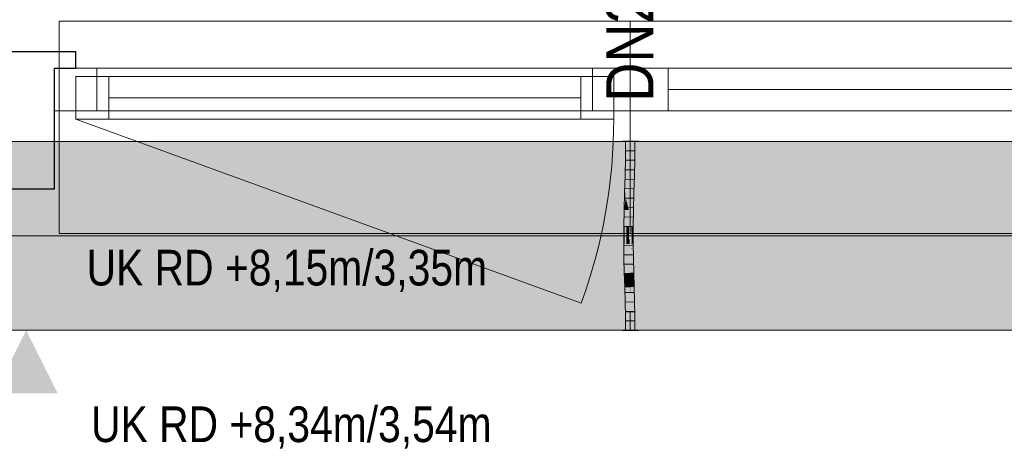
# Model space of a CAD drawing. Extents: x -620 to 300, y 62 to 1107.
# Tile 94 of 256: x -183 to -141, y 983 to 1001. Entities that reach past the tile are written whole.
import ezdxf
from ezdxf.lldxf.tags import DXFTag

# ---------------------------------------------------------------- set-up
doc = ezdxf.new("R2010")
doc.units = 0
doc.layers.get('0').update_dxf_attribs({"lineweight": 35})
for name, color, linetype, lineweight, true_color in [('00_Beschriftung UZ', 3, 'Continuous', 13, 0x00ff00), ('30 -33 Aussenwände- 7 Fassade_ Elemente', 7, 'Continuous', 9, 0x00aacc), ('30 -35 Decken- 1 Konstruktion-Träger- Stahlbeton', 7, 'grob-A06G9FRA8I', 13, 0x33aa00), ('E_Leerrohr 20', 7, 'Continuous', 13, 0xcc0099), ('E_Leerrohr 20-Shading', 7, 'Continuous', 13, 0xcc0099)]:
    doc.layers.add(name, color=color, linetype=linetype, lineweight=lineweight, true_color=true_color)
doc.layers.add('70 -71 Achsen- 1 Gebäudeachsen', color=7, linetype='STRICHPUNKT2-A06G9FR98I', lineweight=18)
doc.layers.add('Detailelementbeschriftung', color=7, linetype='Continuous', lineweight=9)
doc.layers.add('iwb_Schraffur_Unterzug', color=7, linetype='Continuous', lineweight=5, true_color=0xffffcc, plot=False)
doc.styles.get("Standard").update_dxf_attribs({"font": 'ARIALN.TTF'})
tags = doc.linetypes.add('grob-A06G9FRA8I', pattern=[14, 3, -8, 3]).pattern_tags.tags
tags[8:9] = [DXFTag(74, 4), DXFTag(75, 0), DXFTag(340, '0'), DXFTag(46, 0.0), DXFTag(50, 0.0), DXFTag(44, 0.0), DXFTag(45, 0.0)]
tags[6:7] = [DXFTag(74, 4), DXFTag(75, 0), DXFTag(340, '0'), DXFTag(46, 0.0), DXFTag(50, 0.0), DXFTag(44, 0.0), DXFTag(45, 0.0)]
tags[4:5] = [DXFTag(74, 4), DXFTag(75, 0), DXFTag(340, '0'), DXFTag(46, 0.0), DXFTag(50, 0.0), DXFTag(44, 0.0), DXFTag(45, 0.0)]
tags = doc.linetypes.add('STRICHPUNKT2', pattern=[12.7, 6.35, -3.175, 0, -3.175]).pattern_tags.tags
tags[10:11] = [DXFTag(74, 4), DXFTag(75, 0), DXFTag(340, '0'), DXFTag(46, 0.0), DXFTag(50, 0.0), DXFTag(44, 0.0), DXFTag(45, 0.0)]
tags[8:9] = [DXFTag(74, 4), DXFTag(75, 0), DXFTag(340, '0'), DXFTag(46, 0.0), DXFTag(50, 0.0), DXFTag(44, 0.0), DXFTag(45, 0.0)]
tags[6:7] = [DXFTag(74, 4), DXFTag(75, 0), DXFTag(340, '0'), DXFTag(46, 0.0), DXFTag(50, 0.0), DXFTag(44, 0.0), DXFTag(45, 0.0)]
tags[4:5] = [DXFTag(74, 4), DXFTag(75, 0), DXFTag(340, '0'), DXFTag(46, 0.0), DXFTag(50, 0.0), DXFTag(44, 0.0), DXFTag(45, 0.0)]
tags = doc.linetypes.add('STRICHPUNKT2-A06G9FR98I', pattern=[12.7, 6.35, -3.175, 0, -3.175]).pattern_tags.tags
tags[10:11] = [DXFTag(74, 4), DXFTag(75, 0), DXFTag(340, '0'), DXFTag(46, 0.0), DXFTag(50, 0.0), DXFTag(44, 0.0), DXFTag(45, 0.0)]
tags[8:9] = [DXFTag(74, 4), DXFTag(75, 0), DXFTag(340, '0'), DXFTag(46, 0.0), DXFTag(50, 0.0), DXFTag(44, 0.0), DXFTag(45, 0.0)]
tags[6:7] = [DXFTag(74, 4), DXFTag(75, 0), DXFTag(340, '0'), DXFTag(46, 0.0), DXFTag(50, 0.0), DXFTag(44, 0.0), DXFTag(45, 0.0)]
tags[4:5] = [DXFTag(74, 4), DXFTag(75, 0), DXFTag(340, '0'), DXFTag(46, 0.0), DXFTag(50, 0.0), DXFTag(44, 0.0), DXFTag(45, 0.0)]

# ---------------------------------------------------------------- blocks, each defined once
blk = doc.blocks.new('Shading-A06G9FNL8I', base_point=(-156.737, 993.149))
at = {"layer": 'E_Leerrohr 20-Shading', "color": 223, "true_color": 0xc67fb4}
for points in [[(-157.018, 996.053), (-157.077, 996.053), (-157.024, 995.33), (-157.083, 995.331)], [(-156.677, 996.053), (-156.735, 996.053), (-156.683, 995.325), (-156.741, 995.326)], [(-157.024, 995.33), (-157.083, 995.331), (-157.041, 994.607), (-157.098, 994.608)], [(-157.04, 994.607), (-157.024, 995.33), (-157.041, 994.607)], [(-156.687, 995.325), (-156.741, 995.326), (-156.713, 994.599), (-156.757, 994.6)], [(-156.698, 994.599), (-156.683, 995.325), (-156.713, 994.599), (-156.687, 995.325)], [(-157.041, 994.607), (-157.098, 994.608), (-157.064, 993.883), (-157.118, 993.884)], [(-157.064, 993.883), (-157.06, 993.882), (-157.041, 994.607), (-157.04, 994.607)], [(-157.06, 993.882), (-157.059, 993.882), (-157.04, 994.607)], [(-156.738, 994.6), (-156.757, 994.6), (-156.763, 993.874), (-156.776, 993.875)], [(-156.747, 993.874), (-156.713, 994.599), (-156.763, 993.874), (-156.738, 994.6)], [(-156.718, 993.873), (-156.698, 994.599), (-156.747, 993.874), (-156.713, 994.599)], [(-157.137, 993.158), (-157.072, 993.608), (-157.118, 993.884), (-157.064, 993.883)], [(-157.064, 993.883), (-157.072, 993.608), (-157.06, 993.882), (-157.066, 993.647)], [(-157.066, 993.647), (-157.065, 993.656), (-157.06, 993.882), (-157.059, 993.882)], [(-156.763, 993.874), (-156.776, 993.875), (-156.788, 993.151), (-156.795, 993.151)], [(-156.78, 993.15), (-156.747, 993.874), (-156.788, 993.151), (-156.763, 993.874)], [(-156.737, 993.149), (-156.718, 993.873), (-156.78, 993.15), (-156.747, 993.874)], [(-157.087, 993.157), (-157.082, 993.287), (-157.137, 993.158), (-157.072, 993.608)], [(-157.078, 993.157), (-157.065, 993.656), (-157.087, 993.157)], [(-157.072, 993.608), (-157.082, 993.287), (-157.066, 993.647), (-157.068, 993.592)], [(-157.068, 993.592), (-157.065, 993.656), (-157.066, 993.647)], [(-157.087, 993.157), (-157.137, 993.158), (-157.111, 992.431), (-157.15, 992.431)], [(-157.092, 992.431), (-157.078, 993.157), (-157.111, 992.431), (-157.087, 993.157)], [(-156.806, 992.427), (-156.788, 993.151), (-156.809, 992.427), (-156.793, 993.151)], [(-156.793, 993.151), (-156.795, 993.151), (-156.809, 992.427)], [(-156.803, 992.427), (-156.78, 993.15), (-156.806, 992.427), (-156.788, 993.151)], [(-156.802, 992.427), (-156.78, 993.15), (-156.792, 992.755)], [(-156.802, 992.427), (-156.75, 992.427), (-156.78, 993.15), (-156.737, 993.149)], [(-156.803, 992.427), (-156.802, 992.427), (-156.792, 992.755)], [(-157.113, 992.07), (-157.111, 992.431), (-157.152, 992.07), (-157.15, 992.431)], [(-157.095, 991.704), (-157.092, 992.431), (-157.116, 991.704), (-157.111, 992.431)], [(-156.811, 992.065), (-156.809, 992.065), (-156.809, 992.427), (-156.806, 992.427)], [(-156.809, 992.065), (-156.805, 992.064), (-156.806, 992.427), (-156.803, 992.427)], [(-156.805, 992.064), (-156.752, 992.064), (-156.802, 992.427), (-156.75, 992.427)], [(-156.805, 992.064), (-156.802, 992.427), (-156.805, 992.138)], [(-156.802, 992.427), (-156.803, 992.427), (-156.805, 992.138)], [(-157.116, 991.704), (-157.113, 992.07), (-157.154, 991.704), (-157.152, 992.07)], [(-156.808, 991.705), (-156.805, 992.064), (-156.812, 991.705), (-156.811, 992.065)], [(-156.808, 991.705), (-156.754, 991.705), (-156.805, 992.064), (-156.752, 992.064)], [(-157.116, 991.704), (-157.154, 991.704), (-157.103, 991.093), (-157.146, 991.092)], [(-157.087, 991.093), (-157.095, 991.704), (-157.103, 991.093), (-157.116, 991.704)], [(-156.808, 991.705), (-156.812, 991.705), (-156.795, 991.099), (-156.804, 991.099)], [(-156.746, 991.1), (-156.754, 991.705), (-156.795, 991.099), (-156.808, 991.705)], [(-157.103, 991.093), (-157.146, 991.092), (-157.077, 990.483), (-157.131, 990.482)], [(-157.072, 990.484), (-157.087, 991.093), (-157.077, 990.483), (-157.103, 991.093)], [(-156.769, 990.492), (-156.795, 991.099), (-156.789, 990.491), (-156.804, 991.099)], [(-156.804, 991.099), (-156.804, 991.099), (-156.789, 990.491)], [(-156.731, 990.493), (-156.746, 991.1), (-156.769, 990.492), (-156.795, 991.099)], [(-157.131, 990.482), (-157.11, 990.314), (-157.077, 990.483), (-157.069, 990.315)], [(-157.11, 990.314), (-157.131, 990.482), (-157.126, 990.314)], [(-157.113, 989.873), (-157.054, 989.875), (-157.126, 990.314), (-157.11, 990.314)], [(-157.11, 990.314), (-157.054, 989.875), (-157.069, 990.315), (-157.065, 990.245)], [(-157.065, 990.245), (-157.072, 990.484), (-157.077, 990.483)], [(-156.784, 990.317), (-156.76, 990.317), (-156.789, 990.491), (-156.769, 990.492)], [(-156.771, 989.883), (-156.738, 989.884), (-156.784, 990.317), (-156.76, 990.317)], [(-156.76, 990.317), (-156.726, 990.318), (-156.769, 990.492), (-156.731, 990.493)], [(-156.738, 989.884), (-156.713, 989.885), (-156.76, 990.317), (-156.726, 990.318)], [(-157.054, 989.875), (-157.113, 989.873), (-157.036, 989.267), (-157.095, 989.265)], [(-156.738, 989.884), (-156.771, 989.883), (-156.708, 989.275), (-156.754, 989.274)], [(-156.695, 989.275), (-156.713, 989.885), (-156.708, 989.275), (-156.738, 989.884)], [(-157.037, 989.267), (-157.095, 989.265), (-157.024, 988.66), (-157.082, 988.659)], [(-157.023, 988.66), (-157.036, 989.267), (-157.024, 988.66), (-157.037, 989.267)], [(-156.708, 989.275), (-156.754, 989.274), (-156.686, 988.665), (-156.74, 988.664)], [(-156.682, 988.665), (-156.695, 989.275), (-156.686, 988.665), (-156.708, 989.275)], [(-157.024, 988.66), (-157.082, 988.659), (-157.022, 988.053), (-157.077, 988.053)], [(-157.022, 988.053), (-157.02, 988.053), (-157.024, 988.66), (-157.023, 988.66)], [(-157.02, 988.053), (-157.018, 988.053), (-157.023, 988.66)], [(-156.677, 988.053), (-156.686, 988.665), (-156.735, 988.053), (-156.74, 988.664)], [(-156.677, 988.053), (-156.682, 988.665), (-156.686, 988.665)]]:
    blk.add_solid(points, dxfattribs=at)
at = {"layer": 'E_Leerrohr 20-Shading', "color": 231, "true_color": 0xe17fc9}
for points in [[(-156.877, 996.053), (-157.018, 996.053), (-156.883, 995.328), (-157.024, 995.33)], [(-156.877, 996.053), (-156.883, 995.328), (-156.878, 995.328)], [(-156.878, 995.328), (-156.872, 995.328), (-156.877, 996.053)], [(-156.872, 995.328), (-156.741, 995.326), (-156.877, 996.053), (-156.735, 996.053)], [(-156.979, 995.33), (-157.024, 995.33), (-156.976, 994.605), (-157.04, 994.607)], [(-156.898, 994.603), (-156.883, 995.328), (-156.976, 994.605), (-156.979, 995.33)], [(-156.883, 995.328), (-156.898, 994.603), (-156.894, 994.603)], [(-156.894, 994.603), (-156.883, 994.603), (-156.883, 995.328), (-156.878, 995.328)], [(-156.878, 995.328), (-156.883, 994.603), (-156.872, 995.328), (-156.861, 994.603)], [(-156.861, 994.603), (-156.757, 994.6), (-156.872, 995.328), (-156.741, 995.326)], [(-156.976, 994.605), (-157.04, 994.607), (-156.975, 993.88), (-157.059, 993.882)], [(-156.975, 993.88), (-156.931, 993.879), (-156.976, 994.605), (-156.92, 994.604)], [(-156.931, 993.879), (-156.918, 993.879), (-156.92, 994.604), (-156.898, 994.603)], [(-156.898, 994.603), (-156.918, 993.879), (-156.916, 993.879)], [(-156.906, 993.878), (-156.894, 994.603), (-156.916, 993.879), (-156.898, 994.603)], [(-156.906, 993.878), (-156.889, 993.878), (-156.894, 994.603), (-156.883, 994.603)], [(-156.883, 994.603), (-156.889, 993.878), (-156.861, 994.603), (-156.847, 993.877)], [(-156.847, 993.877), (-156.776, 993.875), (-156.861, 994.603), (-156.757, 994.6)], [(-157.065, 993.656), (-156.974, 993.299), (-157.059, 993.882), (-156.975, 993.88)], [(-156.975, 993.88), (-156.974, 993.299), (-156.931, 993.879), (-156.942, 993.173)], [(-156.942, 993.173), (-156.937, 993.154), (-156.931, 993.879), (-156.918, 993.879)], [(-156.916, 993.879), (-156.918, 993.879), (-156.933, 993.154), (-156.937, 993.154)], [(-156.919, 993.153), (-156.906, 993.878), (-156.933, 993.154), (-156.916, 993.879)], [(-156.919, 993.153), (-156.894, 993.153), (-156.906, 993.878), (-156.889, 993.878)], [(-156.889, 993.878), (-156.894, 993.153), (-156.847, 993.877), (-156.834, 993.151)], [(-156.834, 993.151), (-156.795, 993.151), (-156.847, 993.877), (-156.776, 993.875)], [(-157.065, 993.656), (-157.078, 993.157), (-157.056, 993.156)], [(-157.056, 993.156), (-156.974, 993.155), (-157.065, 993.656), (-156.974, 993.299)], [(-157.056, 993.156), (-157.078, 993.157), (-157.046, 992.43), (-157.092, 992.431)], [(-157.046, 992.43), (-156.969, 992.429), (-157.056, 993.156), (-156.974, 993.155)], [(-156.974, 993.299), (-156.974, 993.155), (-156.942, 993.173), (-156.942, 993.154)], [(-156.974, 993.155), (-156.969, 992.429), (-156.942, 993.154), (-156.95, 992.429)], [(-156.95, 992.429), (-156.937, 993.154), (-156.942, 993.154)], [(-156.933, 993.154), (-156.937, 993.154), (-156.947, 992.429), (-156.95, 992.429)], [(-156.929, 992.429), (-156.919, 993.153), (-156.947, 992.429), (-156.933, 993.154)], [(-156.942, 993.154), (-156.937, 993.154), (-156.942, 993.173)], [(-156.929, 992.429), (-156.898, 992.428), (-156.919, 993.153), (-156.894, 993.153)], [(-156.894, 993.153), (-156.898, 992.428), (-156.834, 993.151), (-156.824, 992.428)], [(-156.834, 993.151), (-156.824, 992.428), (-156.796, 993.151), (-156.817, 992.428)], [(-156.817, 992.428), (-156.809, 992.427), (-156.796, 993.151), (-156.795, 993.151)], [(-157.046, 992.43), (-157.092, 992.431), (-157.044, 991.704), (-157.095, 991.704)], [(-157.046, 992.43), (-157.045, 992.069), (-156.969, 992.429), (-156.965, 992.068)], [(-156.969, 992.429), (-156.965, 992.068), (-156.95, 992.429), (-156.952, 992.067)], [(-156.952, 992.067), (-156.931, 992.067), (-156.947, 992.429), (-156.929, 992.429)], [(-156.947, 992.429), (-156.95, 992.429), (-156.952, 992.067)], [(-156.929, 992.429), (-156.932, 991.901), (-156.898, 992.428), (-156.899, 991.901)], [(-156.824, 992.428), (-156.898, 992.428), (-156.825, 991.705), (-156.899, 991.705)], [(-156.824, 992.428), (-156.825, 991.705), (-156.822, 991.809)], [(-156.817, 992.428), (-156.824, 992.428), (-156.82, 992.324)], [(-156.82, 992.324), (-156.824, 992.428), (-156.824, 992.221)], [(-156.811, 992.065), (-156.82, 992.324), (-156.822, 991.705), (-156.824, 992.221)], [(-156.809, 992.427), (-156.817, 992.428), (-156.811, 992.065), (-156.82, 992.324)], [(-157.045, 992.069), (-157.044, 991.704), (-156.965, 992.068), (-156.96, 991.704)], [(-156.961, 992.068), (-156.965, 992.068), (-156.957, 991.704), (-156.96, 991.704)], [(-156.952, 992.067), (-156.961, 992.068), (-156.954, 991.704), (-156.957, 991.704)], [(-156.934, 991.704), (-156.952, 992.067), (-156.954, 991.704)], [(-156.952, 992.067), (-156.934, 991.704), (-156.931, 992.067)], [(-156.932, 991.901), (-156.934, 991.704), (-156.899, 991.901), (-156.899, 991.705)], [(-156.825, 991.705), (-156.822, 991.705), (-156.822, 991.809)], [(-156.811, 992.065), (-156.822, 991.705), (-156.819, 991.705)], [(-156.815, 991.902), (-156.819, 991.705), (-156.811, 991.902), (-156.812, 991.705)], [(-156.811, 992.065), (-156.815, 991.902), (-156.811, 991.902)], [(-157.044, 991.704), (-157.095, 991.704), (-157.05, 991.094), (-157.087, 991.093)], [(-157.05, 991.094), (-156.947, 991.096), (-157.044, 991.704), (-156.96, 991.704)], [(-156.96, 991.704), (-156.947, 991.096), (-156.957, 991.704), (-156.946, 991.096)], [(-156.946, 991.096), (-156.954, 991.704), (-156.957, 991.704)], [(-156.934, 991.704), (-156.954, 991.704), (-156.932, 991.096), (-156.946, 991.096)], [(-156.932, 991.096), (-156.897, 991.097), (-156.934, 991.704), (-156.899, 991.705)], [(-156.825, 991.705), (-156.899, 991.705), (-156.84, 991.098), (-156.897, 991.097)], [(-156.837, 991.098), (-156.822, 991.705), (-156.84, 991.098), (-156.825, 991.705)], [(-156.822, 991.705), (-156.837, 991.098), (-156.823, 991.568)], [(-156.837, 991.098), (-156.828, 991.098), (-156.823, 991.568)], [(-156.812, 991.705), (-156.823, 991.568), (-156.817, 991.098), (-156.828, 991.098)], [(-156.822, 991.705), (-156.823, 991.568), (-156.819, 991.705)], [(-156.823, 991.568), (-156.812, 991.705), (-156.819, 991.705)], [(-156.812, 991.705), (-156.817, 991.098), (-156.804, 991.099)], [(-157.05, 991.094), (-157.087, 991.093), (-157.06, 990.484), (-157.072, 990.484)], [(-157.06, 990.484), (-156.931, 990.487), (-157.05, 991.094), (-156.947, 991.096)], [(-156.931, 990.487), (-156.946, 991.096), (-156.947, 991.096)], [(-156.932, 991.096), (-156.946, 991.096), (-156.928, 990.487), (-156.931, 990.487)], [(-156.928, 990.487), (-156.892, 990.488), (-156.932, 991.096), (-156.897, 991.097)], [(-156.837, 991.098), (-156.897, 991.097), (-156.855, 990.489), (-156.892, 990.488)], [(-156.828, 991.098), (-156.837, 991.098), (-156.838, 990.49), (-156.855, 990.489)], [(-156.828, 991.098), (-156.838, 990.49), (-156.817, 991.098), (-156.823, 990.49)], [(-156.817, 991.098), (-156.823, 990.49), (-156.804, 991.099), (-156.798, 990.491)], [(-156.798, 990.491), (-156.789, 990.491), (-156.804, 991.099)], [(-157.06, 990.484), (-157.072, 990.484), (-157.065, 990.245)], [(-157.065, 990.245), (-156.913, 989.879), (-157.064, 990.315), (-156.926, 990.316)], [(-156.913, 989.879), (-157.065, 990.245), (-157.054, 989.875)], [(-156.926, 990.316), (-156.931, 990.487), (-157.064, 990.315), (-157.06, 990.484)], [(-156.928, 990.487), (-156.931, 990.487), (-156.926, 990.316)], [(-156.926, 990.316), (-156.89, 990.216), (-156.928, 990.487), (-156.892, 990.488)], [(-156.913, 989.879), (-156.887, 989.88), (-156.926, 990.316), (-156.89, 990.216)], [(-156.855, 990.489), (-156.892, 990.488), (-156.857, 990.432)], [(-156.857, 990.432), (-156.892, 990.488), (-156.866, 990.149), (-156.89, 990.216)], [(-156.866, 990.149), (-156.89, 990.216), (-156.875, 989.88), (-156.887, 989.88)], [(-156.851, 989.881), (-156.846, 990.094), (-156.875, 989.88), (-156.866, 990.149)], [(-156.846, 990.094), (-156.84, 990.405), (-156.866, 990.149), (-156.857, 990.432)], [(-156.84, 990.405), (-156.838, 990.49), (-156.857, 990.432), (-156.855, 990.489)], [(-156.828, 990.043), (-156.846, 990.094), (-156.83, 989.881), (-156.851, 989.881)], [(-156.824, 990.381), (-156.84, 990.405), (-156.828, 990.043), (-156.846, 990.094)], [(-156.823, 990.49), (-156.838, 990.49), (-156.824, 990.381), (-156.84, 990.405)], [(-156.828, 990.043), (-156.793, 989.943), (-156.824, 990.381), (-156.796, 990.336)], [(-156.824, 990.381), (-156.796, 990.336), (-156.823, 990.49), (-156.798, 990.491)], [(-156.796, 990.336), (-156.784, 990.317), (-156.798, 990.491), (-156.789, 990.491)], [(-156.793, 989.943), (-156.791, 989.937), (-156.796, 990.336), (-156.784, 990.317)], [(-156.791, 989.937), (-156.771, 989.883), (-156.784, 990.317)], [(-156.913, 989.879), (-157.054, 989.875), (-156.895, 989.27), (-157.036, 989.267)], [(-156.887, 989.88), (-156.913, 989.879), (-156.882, 989.271), (-156.895, 989.27)], [(-156.875, 989.88), (-156.887, 989.88), (-156.884, 989.569)], [(-156.851, 989.881), (-156.875, 989.88), (-156.882, 989.271), (-156.884, 989.569)], [(-156.851, 989.881), (-156.882, 989.271), (-156.863, 989.271)], [(-156.851, 989.881), (-156.863, 989.271), (-156.83, 989.881), (-156.837, 989.272)], [(-156.837, 989.272), (-156.801, 989.273), (-156.83, 989.881), (-156.791, 989.882)], [(-156.83, 989.881), (-156.792, 989.882), (-156.828, 990.043), (-156.793, 989.943)], [(-156.801, 989.273), (-156.754, 989.274), (-156.791, 989.882), (-156.771, 989.883)], [(-156.792, 989.882), (-156.791, 989.882), (-156.793, 989.943), (-156.791, 989.937)], [(-156.791, 989.882), (-156.771, 989.883), (-156.791, 989.937)], [(-156.895, 989.27), (-157.036, 989.267), (-156.882, 988.662), (-157.023, 988.66)], [(-156.878, 988.662), (-156.882, 989.271), (-156.879, 988.662), (-156.895, 989.27)], [(-156.895, 989.27), (-156.895, 989.27), (-156.879, 988.662), (-156.882, 988.662)], [(-156.882, 989.271), (-156.878, 988.662), (-156.863, 989.271), (-156.873, 988.662)], [(-156.863, 989.271), (-156.873, 988.662), (-156.837, 989.272), (-156.843, 988.662)], [(-156.843, 988.662), (-156.81, 988.663), (-156.837, 989.272), (-156.801, 989.273)], [(-156.81, 988.663), (-156.74, 988.664), (-156.801, 989.273), (-156.754, 989.274)], [(-156.882, 988.662), (-157.023, 988.66), (-156.877, 988.053), (-157.018, 988.053)], [(-156.878, 988.662), (-156.882, 988.662), (-156.877, 988.053)], [(-156.878, 988.662), (-156.877, 988.053), (-156.873, 988.662)], [(-156.877, 988.053), (-156.818, 988.053), (-156.873, 988.662), (-156.81, 988.663)], [(-156.818, 988.053), (-156.735, 988.053), (-156.81, 988.663), (-156.74, 988.664)]]:
    blk.add_solid(points, dxfattribs=at)
blk = doc.blocks.new('Shading-A06G9FNN8I', base_point=(-156.782, 988.841))
at = {"layer": 'E_Leerrohr 20-Shading', "color": 213, "true_color": 0xd67fc0}
for points in [[(-156.877, 988.841), (-157.077, 988.841), (-156.877, 988.053), (-157.077, 988.053)], [(-156.782, 988.841), (-156.877, 988.841), (-156.794, 988.053), (-156.877, 988.053)], [(-156.677, 988.053), (-156.677, 988.841), (-156.794, 988.053), (-156.782, 988.841)], [(-156.877, 988.053), (-157.207, 988.053), (-156.877, 988.041), (-157.207, 988.041)], [(-156.547, 988.053), (-156.877, 988.053), (-156.547, 988.041), (-156.877, 988.041)]]:
    blk.add_solid(points, dxfattribs=at)
blk = doc.blocks.new('Shading-A06G9FNP8I', base_point=(-156.877, 996.053))
at = {"layer": 'E_Leerrohr 20-Shading', "color": 213, "true_color": 0xd67fc0}
for points in [[(-157.207, 996.053), (-156.877, 996.053), (-157.207, 996.065), (-156.877, 996.065)], [(-157.077, 995.265), (-156.877, 995.265), (-157.077, 996.053), (-156.877, 996.053)], [(-156.877, 996.053), (-156.547, 996.053), (-156.877, 996.065), (-156.547, 996.065)], [(-156.877, 996.053), (-156.877, 995.265), (-156.677, 996.053), (-156.688, 995.265)], [(-156.688, 995.265), (-156.677, 995.265), (-156.677, 996.053)]]:
    blk.add_solid(points, dxfattribs=at)
blk = doc.blocks.new('Referenz-A06G9FRB8I')
at = {"layer": '00_Beschriftung UZ', "color": 0, "lineweight": 0}
for points in [[(-183.807, 990.724), (-182.475, 988.053), (-181.137, 990.722)], [(-183.807, 985.383), (-182.475, 988.053), (-181.137, 985.384)]]:
    blk.add_solid(points, dxfattribs=at)
at = {"layer": '30 -33 Aussenwände- 7 Fassade_ Elemente', "color": 0}
for p, q in [((-181.075, 1001.153), (-156.875, 1001.153)), ((-181.075, 999.153), (-181.075, 1001.153)), ((-156.875, 1001.153), (-156.875, 999.153)), ((-156.875, 1001.153), (-132.675, 1001.153)), ((-181.075, 999.153), (-179.475, 999.153)), ((-181.075, 997.353), (-181.075, 999.153)), ((-179.475, 999.153), (-158.475, 999.153)), ((-179.475, 999.153), (-179.475, 997.353)), ((-156.875, 999.153), (-158.475, 999.153)), ((-158.475, 999.153), (-158.475, 997.353)), ((-156.875, 999.153), (-155.275, 999.153)), ((-156.875, 997.353), (-156.875, 999.153)), ((-155.275, 999.153), (-134.275, 999.153)), ((-155.275, 997.353), (-155.275, 999.153)), ((-180.375, 998.803), (-178.975, 998.803)), ((-180.375, 997.003), (-180.375, 998.803)), ((-178.975, 998.803), (-158.975, 998.803)), ((-178.975, 997.003), (-178.975, 998.803)), ((-158.975, 998.803), (-157.575, 998.803)), ((-158.975, 998.803), (-158.975, 997.003)), ((-157.575, 998.803), (-157.575, 997.003)), ((-134.275, 998.253), (-155.275, 998.253)), ((-178.975, 997.903), (-158.975, 997.903)), ((-179.475, 997.353), (-181.075, 997.353)), ((-181.075, 997.353), (-181.075, 992.153)), ((-158.475, 997.353), (-156.875, 997.353)), ((-155.275, 997.353), (-156.875, 997.353)), ((-156.875, 992.153), (-156.875, 997.353)), ((-134.275, 997.353), (-155.275, 997.353)), ((-178.975, 997.003), (-180.375, 997.003)), ((-158.975, 997.003), (-178.975, 997.003)), ((-157.575, 997.003), (-158.975, 997.003)), ((-181.075, 992.153), (-156.875, 992.153)), ((-156.875, 992.153), (-132.675, 992.153))]:
    blk.add_line(p, q, dxfattribs=at)
at = {"layer": '30 -33 Aussenwände- 7 Fassade_ Elemente', "color": 0, "linetype": 'Continuous', "lineweight": -2, "ltscale": 0.25}
for p, q in [((-180.375, 999.853), (-184.575, 999.853)), ((-180.375, 999.153), (-180.375, 999.853)), ((-181.275, 994.053), (-181.275, 999.153)), ((-181.275, 999.153), (-180.375, 999.153)), ((-183.675, 994.053), (-181.275, 994.053))]:
    blk.add_line(p, q, dxfattribs=at)
at = {"layer": '30 -33 Aussenwände- 7 Fassade_ Elemente', "color": 0, "linetype": 'Continuous', "lineweight": 18, "ltscale": 0.18}
for p, q in [((-181.275, 997.353), (-181.275, 999.153)), ((-181.275, 999.153), (-179.475, 999.153)), ((-179.475, 999.153), (-179.475, 997.353)), ((-158.475, 999.153), (-156.875, 999.153)), ((-158.475, 997.353), (-158.475, 999.153)), ((-156.875, 999.153), (-155.275, 999.153)), ((-156.875, 997.353), (-156.875, 999.153)), ((-155.275, 999.153), (-155.275, 997.353)), ((-180.375, 997.003), (-180.375, 998.803)), ((-180.375, 998.803), (-178.975, 998.803)), ((-178.975, 998.803), (-178.975, 997.003)), ((-158.975, 997.003), (-158.975, 998.803)), ((-158.975, 998.803), (-157.575, 998.803)), ((-157.575, 998.803), (-157.575, 997.003)), ((-155.275, 998.253), (-134.275, 998.253)), ((-158.975, 997.903), (-178.975, 997.903)), ((-179.475, 997.353), (-181.275, 997.353)), ((-156.875, 997.353), (-158.475, 997.353)), ((-155.275, 997.353), (-156.875, 997.353)), ((-178.975, 997.003), (-180.375, 997.003)), ((-157.575, 997.003), (-158.975, 997.003))]:
    blk.add_line(p, q, dxfattribs=at)
at = {"layer": '30 -33 Aussenwände- 7 Fassade_ Elemente', "color": 0, "linetype": 'Continuous', "ltscale": 0.13}
for p, q in [((-181.275, 999.153), (-156.875, 999.153)), ((-181.275, 997.353), (-181.275, 999.153)), ((-156.875, 999.153), (-132.475, 999.153)), ((-156.875, 997.353), (-156.875, 999.153)), ((-180.375, 998.803), (-157.575, 998.803)), ((-180.375, 997.003), (-180.375, 998.803)), ((-157.575, 998.803), (-157.575, 997.003)), ((-156.875, 997.353), (-181.275, 997.353)), ((-132.475, 997.353), (-156.875, 997.353)), ((-157.575, 997.003), (-180.375, 997.003)), ((-286.075, 988.053), (-130.075, 988.053))]:
    blk.add_line(p, q, dxfattribs=at)
at = {"layer": '30 -33 Aussenwände- 7 Fassade_ Elemente', "color": 0, "linetype": 'grob-A06G9FRA8I', "ltscale": 0.13}
blk.add_line((-180.375, 997.003), (-158.95, 989.205), dxfattribs=at)
blk.add_ellipse((-180.375, 997.003), major_axis=(21.425, -7.798), ratio=1, start_param=0, end_param=0.349066, dxfattribs=at)
at = {"layer": '30 -35 Decken- 1 Konstruktion-Träger- Stahlbeton', "color": 0}
for p, q in [((-129.575, 996.053), (-538.628, 996.053)), ((-129.575, 988.053), (-538.628, 988.053))]:
    blk.add_line(p, q, dxfattribs=at)
at = {"layer": '70 -71 Achsen- 1 Gebäudeachsen', "color": 0, "linetype": 'STRICHPUNKT2-A06G9FR98I', "ltscale": 0.18}
blk.add_line((-538.628, 992.053), (75.968, 992.053), dxfattribs=at)
at = {"layer": '00_Beschriftung UZ', "color": 0, "linetype": 'Continuous', "ltscale": 0.13, "char_height": 1.51033, "attachment_point": 1}
for s, insert in [('{\\fArial Narrow;UK RD +8,15m/3,35m}', (-179.914, 991.463)), ('{\\fArial Narrow;UK RD +8,34m/3,54m}', (-179.724, 984.828))]:
    blk.add_mtext(s, dxfattribs=dict(at, insert=insert))
blk = doc.blocks.new('Referenz-A06G9FRD8I')
at = {"layer": 'iwb_Schraffur_Unterzug', "linetype": 'Continuous', "ltscale": 0.13}
for points in [[(-538.628, 996.053), (75.968, 996.053), (75.968, 994.399)], [(-538.628, 996.053), (75.968, 994.399), (-538.628, 993.695)], [(-538.628, 993.695), (75.968, 994.399), (75.968, 989.708)], [(-538.628, 993.695), (75.968, 989.708), (-538.628, 990.412)], [(-538.628, 990.412), (75.968, 989.708), (75.968, 988.053)], [(-538.628, 990.412), (75.968, 988.053), (-538.628, 988.053)]]:
    blk.add_solid(points, dxfattribs=at)
blk = doc.blocks.new('Flexrohr-A06G9FZP8I')
at = {"color": 0, "linetype": 'ByBlock', "lineweight": -2, "ltscale": 0.13}
for p, q in [((-157.077, 996.053), (-157.083, 995.331)), ((-157.077, 996.053), (-156.677, 996.053)), ((-156.677, 996.053), (-156.683, 995.325)), ((-157.068, 995.655), (-156.692, 995.652)), ((-157.083, 995.331), (-157.098, 994.608)), ((-157.072, 995.256), (-156.696, 995.25)), ((-156.683, 995.325), (-156.698, 994.599)), ((-157.081, 994.857), (-156.705, 994.849)), ((-157.098, 994.608), (-157.118, 993.884)), ((-157.09, 994.458), (-156.714, 994.449)), ((-156.698, 994.599), (-156.718, 993.873)), ((-157.118, 993.884), (-157.137, 993.158)), ((-157.101, 994.058), (-156.725, 994.049)), ((-156.718, 993.873), (-156.737, 993.149)), ((-157.112, 993.658), (-156.736, 993.649)), ((-157.137, 993.158), (-157.15, 992.431)), ((-157.122, 993.258), (-156.746, 993.249)), ((-156.737, 993.149), (-156.75, 992.427)), ((-157.13, 992.857), (-156.754, 992.851)), ((-157.15, 992.431), (-157.154, 991.704)), ((-157.138, 992.456), (-156.762, 992.452)), ((-156.75, 992.427), (-156.754, 991.705)), ((-157.14, 992.055), (-156.764, 992.053)), ((-157.154, 991.704), (-157.146, 991.092)), ((-157.141, 991.653), (-156.765, 991.655)), ((-156.754, 991.705), (-156.746, 991.1)), ((-157.146, 991.092), (-157.131, 990.482)), ((-157.136, 991.251), (-156.76, 991.257)), ((-156.746, 991.1), (-156.731, 990.493)), ((-157.128, 990.85), (-156.752, 990.858)), ((-157.131, 990.482), (-157.113, 989.873)), ((-157.118, 990.449), (-156.742, 990.459)), ((-156.731, 990.493), (-156.713, 989.885)), ((-157.113, 989.873), (-157.095, 989.265)), ((-157.106, 990.049), (-156.73, 990.06)), ((-156.713, 989.885), (-156.695, 989.275)), ((-157.095, 989.265), (-157.082, 988.659)), ((-157.094, 989.649), (-156.718, 989.66)), ((-157.083, 989.25), (-156.707, 989.259)), ((-156.695, 989.275), (-156.682, 988.665)), ((-157.074, 988.851), (-156.698, 988.858)), ((-157.082, 988.659), (-157.077, 988.053)), ((-157.068, 988.453), (-156.692, 988.457)), ((-156.682, 988.665), (-156.677, 988.053)), ((-157.077, 988.053), (-156.677, 988.053)), ((-157.065, 988.055), (-156.689, 988.055))]:
    blk.add_line(p, q, dxfattribs=at)
blk = doc.blocks.new('Einzeiliger Text-A06G9FZR8I')
at = {"color": 0, "lineweight": -2, "insert": (-157.896, 997.742), "char_height": 2, "attachment_point": 1, "rotation": 90}
blk.add_mtext('{\\fArial Narrow;DN20 in UZ}', dxfattribs=at)
blk = doc.blocks.new('Enddeckel-A06G9FZT8I')
at = {"color": 0, "linetype": 'ByBlock', "lineweight": -2, "ltscale": 0.13}
for p, q in [((-157.077, 988.841), (-157.077, 988.053)), ((-156.959, 988.841), (-157.077, 988.841)), ((-156.794, 988.841), (-156.959, 988.841)), ((-156.677, 988.841), (-156.794, 988.841)), ((-156.677, 988.053), (-156.677, 988.841)), ((-157.207, 988.053), (-157.207, 988.041)), ((-157.013, 988.053), (-157.207, 988.053)), ((-157.013, 988.041), (-157.207, 988.041)), ((-156.959, 988.053), (-157.077, 988.053)), ((-156.74, 988.053), (-157.013, 988.053)), ((-156.74, 988.041), (-157.013, 988.041)), ((-156.794, 988.053), (-156.959, 988.053)), ((-156.677, 988.053), (-156.794, 988.053)), ((-156.547, 988.053), (-156.74, 988.053)), ((-156.547, 988.041), (-156.74, 988.041)), ((-156.547, 988.041), (-156.547, 988.053))]:
    blk.add_line(p, q, dxfattribs=at)
at = {"color": 0, "linetype": 'STRICHPUNKT2', "lineweight": 5, "ltscale": 0.13}
blk.add_line((-156.877, 988.053), (-156.877, 988.841), dxfattribs=at)
blk = doc.blocks.new('Enddeckel-A06G9FZV8I')
at = {"color": 0, "linetype": 'ByBlock', "lineweight": -2, "ltscale": 0.13}
for p, q in [((-157.207, 996.065), (-157.207, 996.053)), ((-157.207, 996.065), (-157.013, 996.065)), ((-157.207, 996.053), (-157.013, 996.053)), ((-157.077, 996.053), (-157.077, 995.265)), ((-157.077, 996.053), (-156.959, 996.053)), ((-157.013, 996.065), (-156.74, 996.065)), ((-157.013, 996.053), (-156.74, 996.053)), ((-156.959, 996.053), (-156.794, 996.053)), ((-156.794, 996.053), (-156.677, 996.053)), ((-156.74, 996.065), (-156.547, 996.065)), ((-156.74, 996.053), (-156.547, 996.053)), ((-156.677, 995.265), (-156.677, 996.053)), ((-156.547, 996.053), (-156.547, 996.065)), ((-157.077, 995.265), (-156.959, 995.265)), ((-156.959, 995.265), (-156.794, 995.265)), ((-156.794, 995.265), (-156.677, 995.265))]:
    blk.add_line(p, q, dxfattribs=at)
at = {"color": 0, "linetype": 'STRICHPUNKT2', "lineweight": 5, "ltscale": 0.13}
blk.add_line((-156.877, 996.053), (-156.877, 995.265), dxfattribs=at)

msp = doc.modelspace()

# ---------------------------------------------------------------- block references
at = {"color": 8, "lineweight": 25, "ltscale": 0.25, "true_color": 0x808080}
for name in ['Referenz-A06G9FRB8I', 'Referenz-A06G9FRD8I']:
    msp.add_blockref(name, (0, 0), dxfattribs=at)
at = {"layer": 'Detailelementbeschriftung', "ltscale": 0.13}
msp.add_blockref('Einzeiliger Text-A06G9FZR8I', (0, 0), dxfattribs=at)
at = {"layer": 'E_Leerrohr 20'}
for name, p in [('Shading-A06G9FNP8I', (-156.877, 996.053)), ('Shading-A06G9FNL8I', (-156.737, 993.149)), ('Shading-A06G9FNN8I', (-156.782, 988.841))]:
    msp.add_blockref(name, p, dxfattribs=at)
at = {"layer": 'E_Leerrohr 20', "ltscale": 0.13}
for name in ['Enddeckel-A06G9FZV8I', 'Flexrohr-A06G9FZP8I', 'Enddeckel-A06G9FZT8I']:
    msp.add_blockref(name, (0, 0), dxfattribs=at)

doc.saveas('drawing.dxf')
